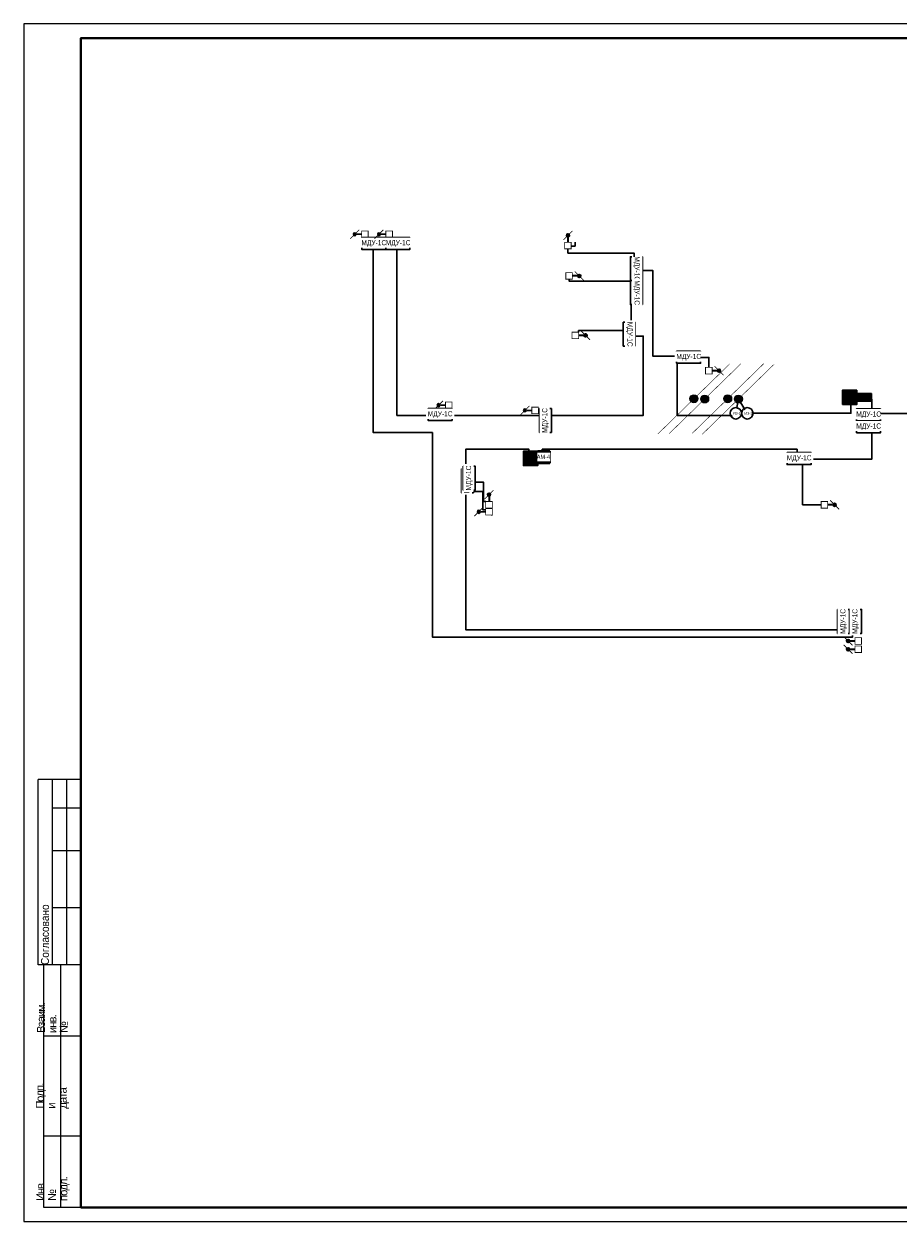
# Model space of a CAD drawing. Header units: millimetres. Extents: x -195178 to 1761886, y 140622 to 301105.
# Tile 60 of 131: x 510379 to 541016, y 224498 to 266305. Entities that reach past the tile are written whole.
import ezdxf
from ezdxf.enums import TextEntityAlignment as Align

# ---------------------------------------------------------------- set-up
doc = ezdxf.new("R2010")
doc.units = ezdxf.units.MM
doc.set_wipeout_variables(frame=1)
for name, color, linetype, lineweight in [('_АПС_Оборудование', 1, 'Continuous', 30), ('format-line3', 7, 'Continuous', 13), ('RC-Извещатели_пожарные', 1, 'Continuous', 30), ('Воздуховоды', 7, 'Continuous', 18), ('ОС', 5, 'Continuous', 25), ('Рамка', 7, 'Continuous', 18), ('СС-011-ПОЖ-СИГНАЛИЗАЦИЯ', 1, 'Continuous', 30), ('УГО АПС и АПЗ$0$_АПС_Оборудование', 1, 'Continuous', 30), ('УГО АПС и АПЗ$0$СС-011-ПОЖ-СИГНАЛИЗАЦИЯ', 1, 'Continuous', 30)]:
    doc.layers.add(name, color=color, linetype=linetype, lineweight=lineweight)
for name, color, linetype in [('EI_HATCH_GALV', 7, 'Continuous'), ('АПС', 5, 'Continuous'), ('АПС_Оборудование', 1, 'Continuous'), ('ССПС', 5, 'Continuous'), ('формат', 250, 'Continuous')]:
    doc.layers.add(name, color=color, linetype=linetype)
doc.styles.add('1111', font='ARIALN.TTF')
doc.styles.add('Arial', font='arial.ttf', dxfattribs={"width": 0.9, "height": 700})
doc.styles.add('Arial Narrow', font='ARIALN.TTF', dxfattribs={"width": 0.9, "height": 600})
doc.styles.add('CP.Text', font='arial.ttf')

# ---------------------------------------------------------------- blocks, each defined once
blk = doc.blocks.new('*U29')
for p, q in [((-574, 155), (-589, 155)), ((-589, 90), (-589, 155)), ((-574, 145), (-584, 145)), ((-574, 130), (-584, 130)), ((-574, 110), (-584, 110)), ((-587, 90), (-589, 90)), ((-587, 5), (-587, 90)), ((-574, 90), (-587, 90)), ((-581, 5), (-581, 90)), ((-574, 65), (-587, 65)), ((-574, 30), (-587, 30)), ((-574, 5), (-587, 5))]:
    blk.add_line(p, q)
at = {"color": 0, "lineweight": 0}
blk.add_lwpolyline([(-594, 0), (0, 0), (0, 420), (-594, 420)], close=True, dxfattribs=at)
at = {"lineweight": 40}
blk.add_lwpolyline([(-574, 5), (-5, 5), (-5, 415), (-574, 415)], close=True, dxfattribs=at)
at = {"layer": 'format-line3', "linetype": 'ByBlock'}
for p, q in [((-584, 90), (-584, 155)), ((-579, 90), (-579, 155))]:
    blk.add_line(p, q, dxfattribs=at)
at = {"char_height": 2.8, "width": 0.2, "attachment_point": 4, "rotation": 90, "line_spacing_factor": 0.857143, "style": 'Arial'}
for s, insert in [('{\\W0.45993; }Согласовано', (-586.58, 90)), ('{\\W0.62543;\\T0.75; \\W1;Взаим. инв. №}', (-584, 66.14)), ('{\\W0.5838;\\T0.8; \\W1;Подп. и дата}', (-584, 39.63)), ('{\\W0.5838;\\T0.8; \\W1;Инв. № подл.}', (-583.77, 7.25))]:
    blk.add_mtext(s, dxfattribs=dict(at, insert=insert))
at = {"style": 'Arial', "width": 0.9, "flags": 8}
blk.add_attdef('FORMAT', (-36.87, 1.26), '', height=2.8, dxfattribs=at)
blk = doc.blocks.new('озк_пр')
at = {"layer": 'УГО АПС и АПЗ$0$_АПС_Оборудование', "ltscale": 200}
h = blk.add_hatch(color=1, dxfattribs=at)
h.dxf.hatch_style = 1
h.paths.add_polyline_path([(468761, -41723, 1), (468650, -41723, 1)])
at = {"color": 1, "const_width": 29.5}
blk.add_lwpolyline([(468549, -41567), (468666, -41684)], dxfattribs=at)
at = {"layer": 'УГО АПС и АПЗ$0$_АПС_Оборудование', "color": 1, "lineweight": 35, "ltscale": 200}
blk.add_line((468636, -41723), (468463, -41723), dxfattribs=at)
at = {"layer": 'УГО АПС и АПЗ$0$_АПС_Оборудование', "color": 1, "const_width": 29.5}
blk.add_lwpolyline([(468233, -41839), (468463, -41839), (468463, -41608), (468232, -41608)], close=True, dxfattribs=at)
blk.add_lwpolyline([(468745, -41762), (468862, -41880)], dxfattribs=at)
at = {"layer": 'УГО АПС и АПЗ$0$_АПС_Оборудование', "color": 1}
blk.add_circle((468706, -41723), 55.4, dxfattribs=at)
blk = doc.blocks.new('пд_выт')
at = {"layer": 'Воздуховоды', "true_color": 0xcd6928}
h = blk.add_hatch(color=32, dxfattribs=at)
h.dxf.hatch_style = 1
h.paths.add_polyline_path([(468770, -40558, 1), (468659, -40558, 1)])
at = {"layer": 'Воздуховоды', "color": 32, "lineweight": 30, "true_color": 0xcd6928}
blk.add_line((468645, -40558), (468472, -40558), dxfattribs=at)
at = {"layer": 'Воздуховоды', "color": 32, "true_color": 0xcd6928, "const_width": 29.5}
blk.add_lwpolyline([(468242, -40674), (468472, -40673), (468472, -40443), (468241, -40443)], close=True, dxfattribs=at)
for points in [[(468558, -40401), (468675, -40519)], [(468754, -40597), (468871, -40714)]]:
    blk.add_lwpolyline(points, dxfattribs=at)
at = {"layer": 'Воздуховоды', "color": 32, "true_color": 0xcd6928}
blk.add_circle((468715, -40558), 55.4, dxfattribs=at)
blk = doc.blocks.new('пд_пр')
at = {"layer": 'Воздуховоды', "true_color": 0x008800}
h = blk.add_hatch(color=96, dxfattribs=at)
h.dxf.hatch_style = 1
h.paths.add_polyline_path([(468765, -40912, 1), (468654, -40912, 1)])
at = {"layer": 'Воздуховоды', "color": 96, "lineweight": 30, "true_color": 0x008800}
blk.add_line((468640, -40912), (468467, -40912), dxfattribs=at)
at = {"layer": 'Воздуховоды', "color": 96, "true_color": 0x008800, "const_width": 29.5}
blk.add_lwpolyline([(468237, -41028), (468468, -41028), (468467, -40797), (468237, -40797)], close=True, dxfattribs=at)
for points in [[(468553, -40755), (468671, -40873)], [(468749, -40951), (468867, -41069)]]:
    blk.add_lwpolyline(points, dxfattribs=at)
at = {"layer": 'Воздуховоды', "color": 96, "true_color": 0x008800}
blk.add_circle((468710, -40912), 55.4, dxfattribs=at)
blk = doc.blocks.new('УДП')
at = {"color": 30}
blk.add_wipeout([(324223, -148669), (324222, -149169), (323722, -149169), (323723, -148669)], dxfattribs=at).dxf.layer = 'RC-Извещатели_пожарные'
blk.add_wipeout([(323722, -149169), (323723, -148669), (324223, -148669), (324222, -149169)], dxfattribs=at).dxf.layer = 'RC-Извещатели_пожарные'
at = {"layer": 'EI_HATCH_GALV', "lineweight": 30, "true_color": 0xffffff}
h = blk.add_hatch(color=7, dxfattribs=at)
h.dxf.hatch_style = 1
h.paths.add_polyline_path([(324223, -148669), (324222, -149169), (323722, -149169), (323723, -148669)])
at = {"layer": 'RC-Извещатели_пожарные', "color": 30, "ltscale": 30}
blk.add_lwpolyline([(324223, -148669), (324222, -149169), (323722, -149169), (323723, -148669)], close=True, dxfattribs=at)
at = {"layer": 'RC-Извещатели_пожарные', "color": 30, "ltscale": 30, "const_width": 37.5}
blk.add_lwpolyline([(323823, -148769, 1), (324123, -148769, 1)], format="xyb", dxfattribs=at)
blk.add_lwpolyline([(323972, -148919), (323972, -149069)], dxfattribs=at)
at = {"color": 30, "lineweight": 30, "style": 'Arial Narrow', "width": 0.9}
blk.add_text('ДУ', height=100, dxfattribs=at).set_placement((323814, -149078), align=Align.MIDDLE_CENTER)
blk = doc.blocks.new('_МДУ')
at = {"color": 1}
blk.add_wipeout([(-350, 175), (350, 175), (350, -175), (-350, -175)], dxfattribs=at)
at = {"layer": 'АПС', "color": 1, "lineweight": 30, "ltscale": 200}
blk.add_lwpolyline([(350, 175), (-350, 175), (-350, -175), (350, -175)], close=True, dxfattribs=at)
at = {"layer": 'АПС', "color": 0, "lineweight": 30, "ltscale": 200, "insert": (3, 0), "char_height": 150, "width": 668.29, "attachment_point": 5, "style": 'Arial Narrow', "bg_fill": 2}
blk.add_mtext('МДУ-1C', dxfattribs=at)
blk = doc.blocks.new('озк_выт')
at = {"layer": 'УГО АПС и АПЗ$0$_АПС_Оборудование', "ltscale": 200}
h = blk.add_hatch(color=5, dxfattribs=at)
h.dxf.hatch_style = 1
h.paths.add_polyline_path([(468756, -41333, 1), (468645, -41333, 1)])
at = {"color": 5, "const_width": 29.5}
blk.add_lwpolyline([(468544, -41177), (468661, -41294)], dxfattribs=at)
at = {"layer": 'УГО АПС и АПЗ$0$_АПС_Оборудование', "color": 5, "lineweight": 35, "ltscale": 200}
blk.add_line((468631, -41333), (468458, -41334), dxfattribs=at)
at = {"layer": 'УГО АПС и АПЗ$0$_АПС_Оборудование', "color": 5, "const_width": 29.5}
blk.add_lwpolyline([(468227, -41449), (468458, -41449), (468458, -41218), (468227, -41218)], close=True, dxfattribs=at)
blk.add_lwpolyline([(468740, -41373), (468857, -41490)], dxfattribs=at)
at = {"layer": 'УГО АПС и АПЗ$0$_АПС_Оборудование', "color": 5}
blk.add_circle((468700, -41333), 55.4, dxfattribs=at)
blk = doc.blocks.new('ам-4')
blk.add_wipeout([(-197, 213), (223, 213), (223, -207), (-197, -207)]).dxf.layer = 'АПС_Оборудование'
at = {"layer": 'EI_HATCH_GALV', "lineweight": 30, "true_color": 0xffffff}
h = blk.add_hatch(color=7, dxfattribs=at)
h.dxf.hatch_style = 1
h.paths.add_polyline_path([(223, -207), (-197, -207), (-197, 213), (223, 213)])
at = {"layer": '_АПС_Оборудование', "lineweight": 40, "ltscale": 100}
blk.add_lwpolyline([(223, -207), (-197, -207), (-197, 213), (223, 213)], close=True, dxfattribs=at)
at = {"layer": '_АПС_Оборудование', "ltscale": 100, "insert": (15, 13), "char_height": 150.98, "attachment_point": 5, "style": 'Arial Narrow', "bg_fill": 2}
blk.add_mtext_dynamic_manual_height_columns('\\pxi-0.17961;АМ-4', width=300, gutter_width=144375, heights=[0], dxfattribs=at)
blk = doc.blocks.new('авфывыа')
at = {"lineweight": 40, "ltscale": 2, "true_color": 0xffffff}
h = blk.add_hatch(color=7, dxfattribs=at)
h.dxf.hatch_style = 1
h.paths.add_polyline_path([(287340, 199933), (287843, 199933), (287843, 200201), (287340, 200201)])
at = {"layer": 'ОС', "color": 1, "lineweight": 30}
blk.add_lwpolyline([(287843, 200201), (287340, 200201), (287340, 199933), (287843, 199933)], close=True, dxfattribs=at)
at = {"layer": 'ССПС', "color": 1, "lineweight": -2, "ltscale": 1000, "style": '1111', "width": 0.8}
blk.add_text('АМ-1', height=151, dxfattribs=at).set_placement((287425, 199988))
blk = doc.blocks.new('*U83')
h = blk.add_hatch(color=256)
edge = h.paths.add_edge_path()
edge.add_arc((0, 0), 38.7, 0, 360)
for points in [[(348, 348, 0, 50, 0), (206, 206, 5, 5, 0), (0, 0, 5, 5, 0)], [(0, 0, 0, 50, 0), (-141, -141, 5, 5, 0), (-348, -348, 5, 5, 0)]]:
    blk.add_lwpolyline(points, format="xyseb")
blk.add_circle((0, 0), 38.7)
blk = doc.blocks.new('*U80')
h = blk.add_hatch(color=256)
edge = h.paths.add_edge_path()
edge.add_arc((0, 0), 38.7, 0, 360)
for points in [[(0, 0, 0, 50, 0), (141, 141, 5, 5, 0), (348, 348, 5, 5, 0)], [(-348, -348, 0, 50, 0), (-206, -206, 5, 5, 0), (0, 0, 5, 5, 0)]]:
    blk.add_lwpolyline(points, format="xyseb")
blk.add_circle((0, 0), 38.7)
blk = doc.blocks.new('ИЗ-1')
blk.add_wipeout([(469979, -66893), (470179, -67093), (470379, -66893), (470179, -66693)])
blk.add_circle((470179, -66893), 200)
at = {"layer": 'УГО АПС и АПЗ$0$СС-011-ПОЖ-СИГНАЛИЗАЦИЯ', "color": 1, "style": 'CP.Text', "width": 0.8}
blk.add_text('ИЗ-1', height=90, dxfattribs=at).set_placement((470079, -66939))

msp = doc.modelspace()

# ---------------------------------------------------------------- linework, layer by layer
at = {"layer": 'Рамка'}
msp.add_lwpolyline([(512379, 224805), (569279, 224805), (569279, 265805), (512379, 265805)], close=True, dxfattribs=at)
at = {"layer": 'СС-011-ПОЖ-СИГНАЛИЗАЦИЯ', "color": 1, "lineweight": 30}
msp.add_lwpolyline([(535424, 253150), (535731, 252650), (539360, 252650), (539360, 253143), (540095, 253143), (540095, 251046), (537475, 251046), (537475, 251387), (528545, 251387), (528545, 251084), (528079, 251084), (528079, 251387), (525866, 251387), (525866, 245061), (539420, 245061), (539420, 244800), (524698, 244800), (524698, 244800), (524698, 244907), (524698, 251973), (522624, 251973), (522624, 258549), (523450, 258549), (523450, 252572), (532085, 252572), (532085, 255356), (531664, 255356), (531664, 257656), (532421, 257656), (532421, 254648), (533274, 254648), (533274, 252572), (535300, 252572), (535424, 253150)], dxfattribs=at)
at = {"layer": 'СС-011-ПОЖ-СИГНАЛИЗАЦИЯ', "color": 30, "lineweight": 30, "ltscale": 100, "true_color": 0xf26722}
msp.add_lwpolyline([(529582, 258512), (529693, 258512), (529693, 258650)], dxfattribs=at)
at = {"layer": 'СС-011-ПОЖ-СИГНАЛИЗАЦИЯ', "color": 30, "lineweight": 30, "ltscale": 100}
msp.add_lwpolyline([(529820, 255551), (529820, 255495)], dxfattribs=at)

# ---------------------------------------------------------------- block references
at = {"layer": 'СС-011-ПОЖ-СИГНАЛИЗАЦИЯ', "lineweight": 30, "xscale": -1}
for name, p in [('пд_выт', (990686, 299484)), ('пд_выт', (993625, 293490)), ('пд_пр', (996646, 293663)), ('пд_выт', (995035, 289754))]:
    msp.add_blockref(name, p, dxfattribs=at)
at = {"layer": 'СС-011-ПОЖ-СИГНАЛИЗАЦИЯ', "lineweight": 30}
for name, p, rotation in [('озк_пр', (487722, -209818), 90), ('озк_пр', (484956, -218909), 90), ('озк_выт', (1007962, 203332), 180), ('озк_пр', (1007967, 202652), 180)]:
    msp.add_blockref(name, p, dxfattribs=dict(at, rotation=rotation))
for p in [(61142, 298799), (61362, 296714), (66041, 295476), (70090, 290773)]:
    msp.add_blockref('озк_выт', p, dxfattribs=at)
at = {"layer": 'формат', "xscale": 100, "yscale": 100, "zscale": 100}
msp.add_blockref('*U29', (569779, 224305), dxfattribs=at)

# ---------------------------------------------------------------- next in the draw order: block references
at = {"layer": '_АПС_Оборудование', "color": 0, "lineweight": 30, "xscale": 1.2, "yscale": 1.2, "zscale": 1.2}
for p in [(522639, 258607), (533675, 254616), (524964, 252607), (537545, 251062)]:
    msp.add_blockref('_МДУ', p, dxfattribs=at)
for p, rotation in [((531844, 257721), 270), ((531596, 255424), 270), ((528656, 252397), 90), ((525924, 250282), 90), ((539104, 245351), 90)]:
    msp.add_blockref('_МДУ', p, dxfattribs=dict(at, rotation=rotation))
at = {"layer": 'СС-011-ПОЖ-СИГНАЛИЗАЦИЯ', "lineweight": 30}
for p in [(215347, 402130), (204163, 399986)]:
    msp.add_blockref('УДП', p, dxfattribs=at)

# ---------------------------------------------------------------- next in the draw order: linework, layer by layer
at = {"layer": 'СС-011-ПОЖ-СИГНАЛИЗАЦИЯ', "color": 30, "lineweight": 30, "ltscale": 100}
for points in [[(529445, 258414), (529445, 258266), (531765, 258266), (531765, 258141)], [(529820, 255551), (531384, 255551)], [(534095, 254611), (534386, 254611), (534386, 254257)], [(538317, 249440), (537667, 249440), (537667, 250852)]]:
    msp.add_lwpolyline(points, dxfattribs=at)

# ---------------------------------------------------------------- next in the draw order: block references
at = {"xscale": 3.600000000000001, "yscale": 3.600000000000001, "zscale": 3.600000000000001, "rotation": 359.2880171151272}
for name, p in [('*U83', (533861, 253158)), ('*U80', (534237, 253150)), ('*U80', (535043, 253158)), ('*U83', (535420, 253150))]:
    msp.add_blockref(name, p, dxfattribs=at)
at = {"color": 6}
msp.add_blockref('авфывыа', (252236, 53142), dxfattribs=at)
at = {"layer": '_АПС_Оборудование', "color": 0, "lineweight": 30, "xscale": 1.2, "yscale": 1.2, "zscale": 1.2}
for p, rotation in [((531844, 256881), 270), ((525987, 250374), 90), ((539524, 245351), 90)]:
    msp.add_blockref('_МДУ', p, dxfattribs=dict(at, rotation=rotation))
msp.add_blockref('_МДУ', (539980, 252597), dxfattribs=at)
at = {"layer": '_АПС_Оборудование'}
msp.add_blockref('ам-4', (528583, 251106), dxfattribs=at)
at = {"layer": 'СС-011-ПОЖ-СИГНАЛИЗАЦИЯ', "lineweight": 30, "xscale": -1}
msp.add_blockref('пд_выт', (991536, 299484), dxfattribs=at)

# ---------------------------------------------------------------- next in the draw order: linework, layer by layer
at = {"layer": 'СС-011-ПОЖ-СИГНАЛИЗАЦИЯ', "color": 30, "lineweight": 30, "ltscale": 100}
for points in [[(529484, 257350), (529484, 257284), (531634, 257284)], [(540400, 252639), (544057, 252642)], [(526564, 249554), (526489, 249554), (526489, 250234), (526197, 250234)], [(526134, 249903), (526468, 249903), (526468, 249260), (526562, 249260)]]:
    msp.add_lwpolyline(points, dxfattribs=at)

# ---------------------------------------------------------------- next in the draw order: block references
at = {"layer": '_АПС_Оборудование', "color": 0, "lineweight": 30, "xscale": 1.2, "yscale": 1.2, "zscale": 1.2}
for p in [(523489, 258607), (539980, 252177)]:
    msp.add_blockref('_МДУ', p, dxfattribs=at)
at = {"layer": 'RC-Извещатели_пожарные', "lineweight": 30}
msp.add_blockref('ИЗ-1', (65552, 319542), dxfattribs=at)

# ---------------------------------------------------------------- next in the draw order: block references
msp.add_blockref('ИЗ-1', (65147, 319542), dxfattribs=at)

doc.saveas('drawing.dxf')
